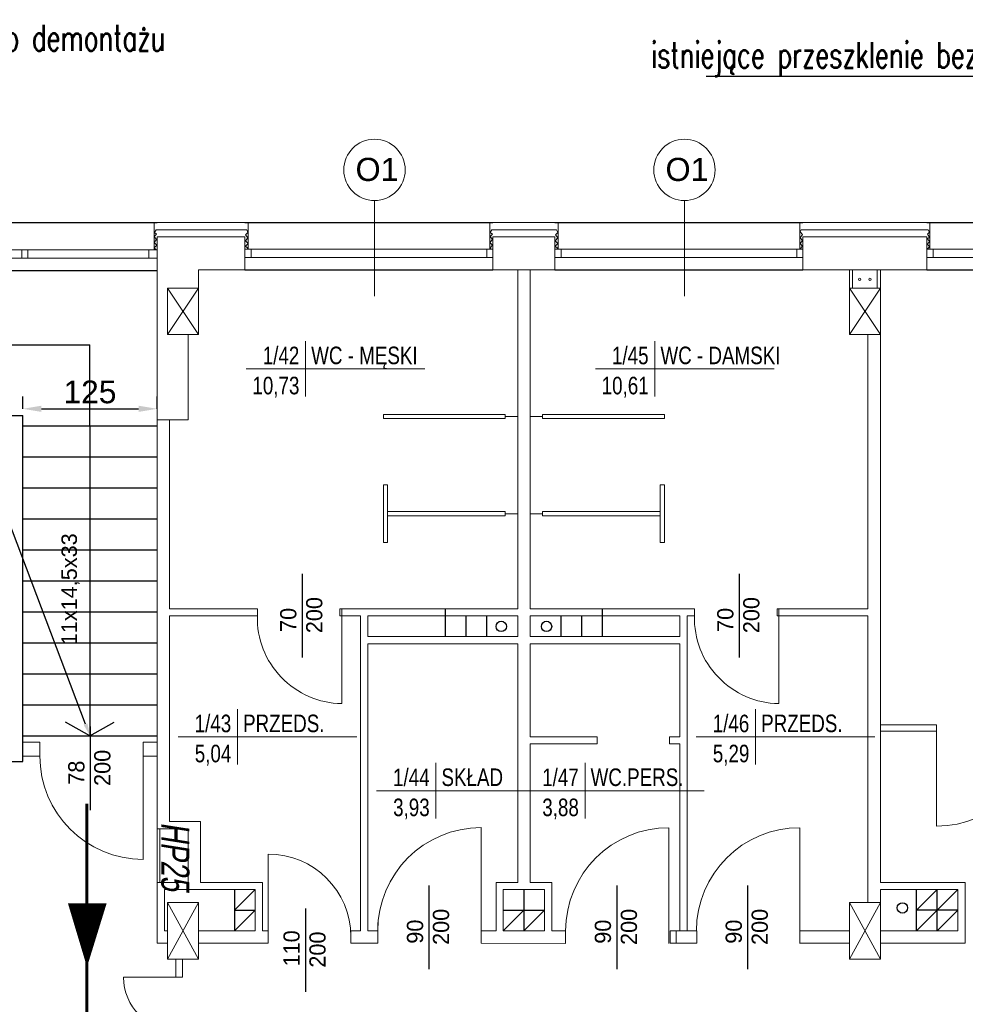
# Model space of a CAD drawing. Header units: millimetres. Extents: x 126553 to 403692, y -95821 to 38049.
# Tile 217 of 256: x 221535 to 222450, y 13604 to 14558. Entities that reach past the tile are written whole.
import ezdxf
from ezdxf import colors
from ezdxf.entities.mleader import LeaderData, LeaderLine
from ezdxf.enums import TextEntityAlignment as Align
from ezdxf.math import Vec2, Vec3

# ---------------------------------------------------------------- set-up
doc = ezdxf.new("R2010")
doc.units = ezdxf.units.MM
for name, color, linetype, lineweight in [('_(06 GRUBA)', 7, 'Continuous', 40), ('docieplenie', 6, 'Continuous', 18), ('docieplenie zew.', 6, 'Continuous', 18), ('ekspertyza', 7, 'Continuous', 30), ('ewakaucja', 3, 'Continuous', 50), ('OKNA', 7, 'Continuous', 13), ('opisy', 7, 'Continuous', 18), ('ŚCIANY CIENKIE', 7, 'Continuous', 18), ('ŚCIANY GRUBE', 7, 'Continuous', 20)]:
    doc.layers.add(name, color=color, linetype=linetype, lineweight=lineweight)
doc.layers.add('KOMINY', color=94, linetype='Continuous', plot=False)
doc.layers.add('WENTYLE_WADLIWE', color=1, linetype='Continuous')
doc.layers.add('WIDOK', color=7, linetype='Continuous')
doc.styles.add('Arial', font='arial.ttf')
doc.styles.add('ROMANS', font='romans.shx', dxfattribs={"width": 0.7})
doc.styles.add('STYLE1', font='txt', dxfattribs={"width": 0.8})
doc.linetypes.add('ZIGZAG', pattern='A,0.0001,-0.2,[131,LTYPESHP.SHX,S=0.2,R=0,X=-0.2,Y=0],-0.4,[131,LTYPESHP.SHX,S=0.2,R=180,X=0.2,Y=0],-0.2', length=0.8001)
doc.dimstyles.new('100 moje', dxfattribs={"dimtxt": 22, "dimasz": 12, "dimexe": 12, "dimexo": 20, "dimgap": 3, "dimtad": 1, "dimdec": 1, "dimrnd": 0.5, "dimtxsty": 'Standard', "dimblk1": 'ARCHTICK', "dimblk2": 'ARCHTICK', "dimsah": 1, "dimcen": 0.1, "dimdle": 10, "dimclrd": 256, "dimclre": 256, "dimclrt": 256, "dimadec": 0, "dimazin": 0, "dimtfac": 1, "dimtdec": 1, "dimtofl": 0, "dimtmove": 1, "dimatfit": 3, "dimfxl": 12, "dimfxlon": 1, "dimtolj": 1, "dimtzin": 0, "dimarcsym": 0})

# ---------------------------------------------------------------- blocks, each defined once
blk = doc.blocks.new('METKA')
for p, q in [((0, 26.86), (0, -26.86)), ((-57.42, 0), (115.41, 0))]:
    blk.add_line(p, q)
at = {"layer": 'opisy', "style": 'STYLE1', "width": 0.8, "flags": 4}
for tag, p in [('NUMER', (-6.14, 4.47)), ('POWIERZCHNIA', (-6.04, -24.64))]:
    blk.add_attdef(tag, text='', height=17, dxfattribs=at).set_placement(p, align=Align.RIGHT)
for tag, p in [('NAZWA', (5.34, 4.56)), ('POSADZKA', (5.63, -24.66))]:
    blk.add_attdef(tag, p, '', height=17, dxfattribs=at)
blk = doc.blocks.new('*D2493')
at = {"layer": 'Defpoints', "color": 0, "linetype": 'Continuous', "lineweight": -3}
for p in [(221667.73, 14180.89), (221537.73, 14164.36), (221667.73, 14164.36)]:
    blk.add_point(p, dxfattribs=at)
at = {"layer": 'ekspertyza', "color": 1, "linetype": 'Continuous', "lineweight": -2}
for p, q in [((221537.73, 14180.89), (221537.73, 14192.89)), ((221667.73, 14180.89), (221667.73, 14192.89)), ((221555.73, 14180.89), (221649.73, 14180.89))]:
    blk.add_line(p, q, dxfattribs=at)
at = {"layer": 'ekspertyza', "color": 1, "linetype": 'Continuous', "lineweight": -3}
for points in [[(221555.73, 14183.89), (221555.73, 14177.89), (221537.73, 14180.89)], [(221649.73, 14183.89), (221649.73, 14177.89), (221667.73, 14180.89)]]:
    blk.add_solid(points, dxfattribs=at)
at = {"layer": 'ekspertyza', "color": 1, "linetype": 'Continuous', "lineweight": 20, "insert": (221602.73, 14197.12), "char_height": 22, "attachment_point": 5, "style": 'Arial'}
blk.add_mtext('\\A1;125', dxfattribs=at)

msp = doc.modelspace()

# ---------------------------------------------------------------- linework, layer by layer
at = {"layer": 'docieplenie', "color": 0}
for p, q in [((225693.72702, 14361.36067), (221711.84941, 14361.36067)), ((222415.72702, 14361.36067), (222415.72702, 14335.36067)), ((221667.25803, 14349.94187), (221664.9889, 14347.67436)), ((221666.74706, 14354.31604), (221665.07562, 14351.7171)), ((221665.07562, 14351.7171), (221667.25803, 14349.94187)), ((221755.68422, 14351.63325), (221753.41509, 14349.36574)), ((221753.41509, 14349.36574), (221755.68422, 14346.58283)), ((221754.41252, 14354.31604), (221755.68422, 14351.63325)), ((221992.25803, 14349.94187), (221989.9889, 14347.67436)), ((221991.74706, 14354.31604), (221990.07562, 14351.7171)), ((221990.07562, 14351.7171), (221992.25803, 14349.94187)), ((222055.43944, 14351.63325), (222053.17031, 14349.36574)), ((222053.17031, 14349.36574), (222055.43944, 14346.58283)), ((222054.16774, 14354.31604), (222055.43944, 14351.63325)), ((221667.25803, 14344.89145), (221664.77215, 14341.8483)), ((221664.77215, 14341.8483), (221667.29853, 14339.32801)), ((221664.9889, 14347.67436), (221667.25803, 14344.89145)), ((221667.47242, 14339.28222), (221665.02324, 14336.88569)), ((221755.68422, 14346.58283), (221753.19835, 14343.53968)), ((221753.19835, 14343.53968), (221755.72472, 14341.0194)), ((221755.72472, 14341.0194), (221753.22286, 14338.2589)), ((221992.25803, 14344.89145), (221989.77215, 14341.8483)), ((221989.77215, 14341.8483), (221992.29853, 14339.32801)), ((221989.9889, 14347.67436), (221992.25803, 14344.89145)), ((221992.47242, 14339.28222), (221990.02324, 14336.88569)), ((222055.43944, 14346.58283), (222052.95357, 14343.53968)), ((222052.95357, 14343.53968), (222055.47995, 14341.0194)), ((222055.47995, 14341.0194), (222052.97808, 14338.2589)), ((222289.72702, 14335.36067), (222289.72702, 14347.36067)), ((222413.18992, 14340.3851), (222415.18897, 14337.62784)), ((221665.02324, 14336.88569), (221666.74447, 14334.73567)), ((221753.22286, 14338.2589), (221755.72472, 14336.27968)), ((221755.72472, 14336.27968), (221754.99496, 14335.70671)), ((221990.02324, 14336.88569), (221991.04371, 14335.611)), ((222052.97808, 14338.2589), (222055.47995, 14336.27968)), ((222055.47995, 14336.27968), (222054.75018, 14335.70671)), ((222415.18897, 14337.62784), (222413.11648, 14335.59905))]:
    msp.add_line(p, q, dxfattribs=at)
at = {"layer": 'docieplenie', "color": 0, "linetype": 'ZIGZAG'}
for p, q in [((221666.74706, 14354.31604), (221754.41252, 14354.31604)), ((221991.74706, 14354.31604), (222054.16774, 14354.31604)), ((222292.20856, 14349.81549), (222289.9519, 14346.41656)), ((222291.16578, 14354.33232), (222289.98462, 14352.33191)), ((222289.98462, 14352.33191), (222292.20856, 14349.81549)), ((222291.16578, 14354.33232), (222413.89812, 14354.33232)), ((222415.24994, 14352.0286), (222413.18992, 14349.90576)), ((222413.18992, 14349.90576), (222415.31436, 14347.0753)), ((222413.89812, 14354.33232), (222415.24994, 14352.0286)), ((222289.9519, 14346.41656), (222292.37717, 14343.76707)), ((222292.37717, 14343.76707), (222290.08779, 14340.89118)), ((222290.08779, 14340.89118), (222292.44247, 14338.34198)), ((222415.31436, 14347.0753), (222413.18992, 14345.33839)), ((222413.18992, 14345.33839), (222415.24994, 14342.89396)), ((222415.24994, 14342.89396), (222413.18992, 14340.3851)), ((222292.44247, 14338.34198), (222290.21854, 14335.79286))]:
    msp.add_line(p, q, dxfattribs=at)
at = {"layer": 'docieplenie', "color": 0, "lineweight": 30}
for points in [[(221808.38686, 13940.20796), (221808.38686, 14021.0759)], [(221808.38686, 13940.20796), (221808.38686, 14021.0759)], [(222231.38686, 13940.20796), (222231.38686, 14021.0759)], [(222231.38686, 13940.20796), (222231.38686, 14021.0759)], [(221603.26636, 13792.3051), (221603.26636, 13873.17304)], [(221603.26636, 13792.3051), (221603.26636, 13873.17304)], [(221931.06604, 13638.35568), (221931.06604, 13719.22362)], [(222112.91305, 13638.30614), (222112.91305, 13719.17408)], [(222239.55426, 13638.30614), (222239.55426, 13719.17408)], [(221811.53168, 13616.31996), (221811.53168, 13697.1879)]]:
    msp.add_lwpolyline(points, dxfattribs=at)
at = {"layer": 'docieplenie', "color": 0, "lineweight": 0}
for points in [[(221846.4316, 13975.45489), (221846.4316, 13895.45489)], [(222269.4316, 13975.45489), (222269.4316, 13895.45489)], [(222422.15508, 13874.80256), (222367.72702, 13874.80256)], [(222422.15508, 13874.80256), (222422.15508, 13776.80256)], [(222422.15508, 13868.80256), (222367.72702, 13868.80256)], [(221537.72702, 13858.23725), (221554.21649, 13858.23725)], [(221654.18109, 13858.23725), (221667.72702, 13858.23725)], [(221537.72702, 13844.65596), (221554.21649, 13844.65596)], [(221654.18109, 13844.65596), (221667.72702, 13844.65596)], [(221654.18109, 13844.6287), (221654.18109, 13744.6287)], [(221981.22702, 13675.36048), (221981.22702, 13775.36048)], [(222163.07404, 13675.31094), (222163.07404, 13775.31094)], [(222289.71525, 13675.31094), (222289.71525, 13775.31094)], [(221775.22702, 13669.82397), (221775.22702, 13749.82397)], [(221775.22702, 13669.82397), (221775.22702, 13749.82397)], [(221685.72702, 13630.43935), (221685.72702, 13647.86067)], [(221692.22702, 13630.43935), (221692.22702, 13647.86067)]]:
    msp.add_lwpolyline(points, dxfattribs=at)
at = {"layer": 'docieplenie', "color": 0}
msp.add_lwpolyline([(221685.72702, 13630.43935), (221635.22702, 13630.43935)], dxfattribs=at)
at = {"layer": 'docieplenie', "color": 0, "lineweight": 0}
for centre, radius, start, end in [((221847.73162, 13978.47082), 83.02611, 178.69571572, 269.1028303), ((222270.73162, 13978.47082), 83.02611, 178.69571572, 269.1028303), ((222422.15508, 13876.80256), 100, 270, 358.854008), ((221654.18109, 13844.6287), 100, 180, 270), ((221981.22702, 13675.36048), 100, 90, 180), ((222163.07404, 13675.31094), 100, 90, 180), ((222289.71525, 13675.31094), 100, 90, 180), ((221775.22702, 13669.82397), 80, 0, 90)]:
    msp.add_arc(centre, radius, start, end, dxfattribs=at)
at = {"layer": 'docieplenie', "color": 0}
msp.add_arc((221686.22702, 13630.43935), 51, 180, 270, dxfattribs=at)
at = {"layer": 'docieplenie zew.', "color": 0}
for p, q in [((221667.72702, 14361.36067), (221664.72702, 14361.36067)), ((221664.72702, 14361.36067), (221664.72702, 14334.73567)), ((221755.9718, 14361.36067), (221667.72702, 14361.36067)), ((221755.9718, 14347.36067), (221755.9718, 14361.36067)), ((221992.72702, 14361.36067), (221989.72702, 14361.36067)), ((221989.72702, 14361.36067), (221989.72702, 14335.36067)), ((222055.72702, 14361.36067), (221992.72702, 14361.36067)), ((222055.72702, 14347.36067), (222055.72702, 14361.36067)), ((222289.72702, 14335.36067), (222289.72702, 14361.36067)), ((222289.72702, 14347.36067), (222289.72702, 14361.36067)), ((222289.72702, 14361.36067), (222415.72702, 14361.36067)), ((222415.72702, 14361.36067), (222415.72702, 14335.36067)), ((221755.9718, 14335.36067), (221755.9718, 14347.36067)), ((222055.72702, 14335.36067), (222055.72702, 14347.36067)), ((221752.9718, 14335.36067), (221755.9718, 14335.36067)), ((221989.72702, 14335.36067), (221992.72702, 14335.36067)), ((222052.72702, 14335.36067), (222055.72702, 14335.36067)), ((222292.72702, 14335.36067), (222289.72702, 14335.36067)), ((222292.72702, 14335.36067), (222289.72702, 14335.36067)), ((222415.72702, 14335.36067), (222412.72702, 14335.36067)), ((222415.72702, 14335.36067), (222412.72702, 14335.36067))]:
    msp.add_line(p, q, dxfattribs=at)
at = {"layer": 'ewakaucja', "color": 3, "lineweight": 60}
msp.add_line((221599.86011, 13566.8183), (221599.86011, 13798.54051), dxfattribs=at)
msp.add_lwpolyline([(221599.86011, 13640.40782, 0, 37.5, 0), (221600.11494, 13702.11054, 37.5, 37.5, 0)], format="xyseb", dxfattribs=at)
at = {"layer": 'KOMINY', "color": 0}
for p, q in [((221946.72702, 13960.36067), (221946.72702, 13987.36067)), ((222098.72702, 13960.36067), (222098.72702, 13987.36067)), ((221966.72702, 13960.36067), (221966.72702, 13980.36067)), ((221986.72702, 13960.36067), (221986.72702, 13980.36067)), ((222058.72702, 13960.36067), (222058.72702, 13980.36067)), ((222078.72702, 13960.36067), (222078.72702, 13980.36067)), ((221742.72702, 13715.36067), (221742.72702, 13675.34181)), ((221762.72702, 13715.36067), (221742.72702, 13695.35124)), ((222022.76931, 13715.31094), (222022.72702, 13675.33951)), ((222402.72702, 13675.36067), (222402.72702, 13715.36067)), ((222442.72702, 13715.36067), (222402.72702, 13675.36067)), ((222422.72702, 13715.36067), (222402.72702, 13695.36067)), ((222422.72702, 13675.36067), (222422.72702, 13715.36067)), ((221742.72702, 13695.35124), (221762.72702, 13695.35124)), ((221762.72702, 13695.35124), (221742.72702, 13675.34181)), ((222022.74818, 13695.3395), (222002.72702, 13675.36067)), ((222002.74818, 13695.36065), (222042.74818, 13695.31834)), ((222042.72702, 13695.31094), (222022.72702, 13675.33951)), ((222442.72702, 13695.36067), (222402.72702, 13695.36067)), ((222442.72702, 13695.36067), (222422.72702, 13675.36067))]:
    msp.add_line(p, q, dxfattribs=at)
for centre in [(222000.84021, 13970.23817), (222044.61384, 13970.23817), (222389.07202, 13697.59498)]:
    msp.add_circle(centre, 5, dxfattribs=at)
at = {"layer": 'OKNA', "color": 0}
for p, q in [((221057.72702, 14334.73567), (221667.72702, 14334.73567)), ((221752.72702, 14335.36067), (221992.72702, 14335.36067)), ((221758.72702, 14327.36067), (221758.72702, 14335.36067)), ((221986.72702, 14327.36067), (221986.72702, 14335.36067)), ((222052.72702, 14335.36067), (222292.72702, 14335.36067)), ((222058.72702, 14327.36067), (222058.72702, 14335.36067)), ((222286.72702, 14327.36067), (222286.72702, 14335.36067)), ((222412.72702, 14335.36067), (222652.72702, 14335.36067)), ((222418.72702, 14327.36067), (222418.72702, 14335.36067)), ((221057.72702, 14326.73567), (221667.72702, 14326.73567)), ((221752.72702, 14327.36067), (221992.72702, 14327.36067)), ((222052.72702, 14327.36067), (222292.72702, 14327.36067)), ((222412.72702, 14327.36067), (222652.72702, 14327.36067))]:
    msp.add_line(p, q, dxfattribs=at)
at = {"layer": 'opisy', "color": 0}
for p, q in [((221878.11156, 14289.9831), (221878.11156, 14382.55554)), ((222178.11156, 14289.9831), (222178.11156, 14382.55554))]:
    msp.add_line(p, q, dxfattribs=at)
for centre in [(221878.11156, 14412.25579), (222178.11156, 14412.25579)]:
    msp.add_circle(centre, 29.70025, dxfattribs=at)
at = {"layer": 'WIDOK', "color": 0}
for p, q in [((221057.72702, 14361.36067), (221667.72702, 14361.36067)), ((221752.72702, 14361.36067), (221992.72702, 14361.36067)), ((222052.72702, 14361.36067), (222292.72702, 14361.36067)), ((222412.72702, 14361.36067), (222652.72702, 14361.36067)), ((221057.72702, 14314.73567), (221667.72702, 14314.73567)), ((221752.72702, 14315.36067), (221992.72702, 14315.36067)), ((222052.72702, 14315.36067), (222292.72702, 14315.36067)), ((222412.72702, 14315.36067), (222652.72702, 14315.36067)), ((221122.72702, 14243.00284), (221602.72702, 14243.00284)), ((221602.72702, 14164.36067), (221602.72702, 14243.00284)), ((221492.72702, 14174.36067), (221537.72702, 14174.36067)), ((221537.72702, 13839.36067), (221537.72702, 14174.36067)), ((221537.72702, 14164.36067), (221667.72702, 14164.36067)), ((221602.72702, 14164.36067), (221602.72702, 13864.36067)), ((221537.72702, 14134.36067), (221667.72702, 14134.36067)), ((221537.72702, 14104.36067), (221667.72702, 14104.36067)), ((221537.72702, 14074.36067), (221667.72702, 14074.36067)), ((221537.72702, 14044.36067), (221667.72702, 14044.36067)), ((221537.72702, 14014.36067), (221667.72702, 14014.36067)), ((221537.72702, 13984.36067), (221667.72702, 13984.36067)), ((221537.72702, 13954.36067), (221667.72702, 13954.36067)), ((221537.72702, 13924.36067), (221667.72702, 13924.36067)), ((221537.72702, 13894.36067), (221667.72702, 13894.36067)), ((221602.72702, 13864.36067), (221579.20301, 13877.59637)), ((221602.72702, 13864.36067), (221626.25104, 13877.59637)), ((221537.72702, 13864.36067), (221667.72702, 13864.36067)), ((221492.72702, 13839.36067), (221537.72702, 13839.36067))]:
    msp.add_line(p, q, dxfattribs=at)
at = {"layer": 'ŚCIANY CIENKIE', "color": 0}
for p, q in [((221664.72702, 14334.73567), (221667.72702, 14334.73567)), ((221707.72702, 14297.86067), (221677.72702, 14252.86067)), ((221677.72702, 14297.86067), (221707.72702, 14252.86067)), ((222367.72702, 14297.86067), (222337.72702, 14252.86067)), ((222337.72702, 14297.86067), (222367.72702, 14252.86067)), ((221667.72702, 13722.36067), (221667.72702, 13774.31094)), ((221670.25019, 13722.36067), (221670.25019, 13774.31094)), ((221677.72702, 13702.86067), (221707.72702, 13647.86067)), ((221677.72702, 13647.86067), (221707.72702, 13702.86067)), ((222337.72702, 13647.86067), (222367.72702, 13702.86067)), ((222337.72702, 13702.86067), (222367.72702, 13647.86067))]:
    msp.add_line(p, q, dxfattribs=at)
for points in [[(221536.72702, 14334.73567), (221542.72702, 14334.73567), (221542.72702, 14326.73567), (221536.72702, 14326.73567)], [(221659.72702, 14334.73567), (221667.72702, 14334.73567), (221667.72702, 14326.73567), (221659.72702, 14326.73567)]]:
    msp.add_lwpolyline(points, close=True, dxfattribs=at)
at = {"layer": 'ŚCIANY GRUBE', "color": 0}
for p, q in [((221667.72702, 14347.36067), (221752.72702, 14347.36067)), ((221667.72702, 13774.31094), (221667.72702, 14347.36067)), ((221667.72702, 14347.36067), (221752.72702, 14347.36067)), ((221752.72702, 14347.36067), (221752.72702, 14315.36067)), ((221752.72702, 14347.36067), (221752.72702, 14315.36067)), ((221992.72702, 14347.36067), (222052.72702, 14347.36067)), ((221992.72702, 14315.36067), (221992.72702, 14347.36067)), ((222052.72702, 14347.36067), (222052.72702, 14315.36067)), ((222292.72702, 14347.36067), (222412.72702, 14347.36067)), ((222292.72702, 14315.36067), (222292.72702, 14347.36067)), ((222412.72702, 14347.36067), (222412.72702, 14315.36067)), ((221752.72702, 14315.36067), (221707.72702, 14315.36067)), ((221707.72702, 14297.86067), (221707.72702, 14315.36067)), ((222052.72702, 14315.36067), (221992.72702, 14315.36067)), ((222016.72702, 13987.36067), (222016.72702, 14315.36067)), ((222028.72702, 13987.36067), (222028.72702, 14315.36067)), ((222412.72702, 14315.36067), (222292.72702, 14315.36067)), ((222337.72707, 14297.86063), (222337.72707, 14315.36063)), ((222340.72707, 14297.86063), (222340.72707, 14315.36063)), ((222364.72707, 14297.86063), (222364.72707, 14315.36063)), ((222367.72707, 14297.86063), (222367.72707, 14315.36063)), ((221707.72702, 14297.86067), (221677.72702, 14297.86067)), ((221677.72702, 14252.86067), (221677.72702, 14297.86067)), ((221707.72702, 14297.86067), (221707.72702, 14252.86067)), ((222337.72702, 14252.86067), (222337.72702, 14297.86067)), ((222367.72702, 14297.86067), (222337.72702, 14297.86067)), ((222367.72702, 14297.86067), (222367.72702, 14252.86067)), ((221707.72702, 14252.86067), (221677.72702, 14252.86067)), ((221697.72702, 14170.36067), (221697.72702, 14252.86067)), ((222367.72702, 14252.86067), (222337.72702, 14252.86067)), ((222355.72702, 13987.36067), (222355.72702, 14252.86067)), ((222367.72702, 13722.36067), (222367.72702, 14252.86067)), ((221667.72702, 14170.36067), (221697.72702, 14170.36067)), ((221667.72702, 14170.36067), (221679.72702, 14170.36067)), ((221679.72702, 14170.36067), (221679.72702, 13987.36067)), ((221886.72702, 14171.36067), (221886.72702, 14175.36067)), ((221886.72702, 14175.36067), (222004.72702, 14175.36067)), ((221886.72702, 14171.36067), (222004.72702, 14171.36067)), ((222004.72702, 14175.36067), (222004.72702, 14171.36067)), ((222004.72702, 14173.36067), (222016.72702, 14173.36067)), ((222040.72702, 14173.36067), (222028.72702, 14173.36067)), ((222158.72702, 14175.36067), (222040.72702, 14175.36067)), ((222040.72702, 14175.36067), (222040.72702, 14171.36067)), ((222158.72702, 14171.36067), (222040.72702, 14171.36067)), ((222158.72702, 14171.36067), (222158.72702, 14175.36067)), ((221886.72702, 14107.36067), (221890.72702, 14107.36067)), ((221886.72702, 14107.36067), (221886.72702, 14051.36067)), ((221890.72702, 14107.36067), (221890.72702, 14081.36067)), ((222158.72702, 14107.36067), (222154.72702, 14107.36067)), ((222154.72702, 14107.36067), (222154.72702, 14081.36067)), ((222158.72702, 14107.36067), (222158.72702, 14051.36067)), ((222016.72702, 13995.36067), (222016.72702, 14083.36067)), ((221890.72702, 14051.36067), (221890.72702, 14081.36067)), ((221890.72702, 14081.36067), (222004.72702, 14081.36067)), ((221890.72702, 14077.36067), (222004.72702, 14077.36067)), ((222004.72702, 14081.36067), (222004.72702, 14077.36067)), ((222004.72702, 14079.36067), (222016.72702, 14079.36067)), ((222040.72702, 14079.36067), (222028.72702, 14079.36067)), ((222154.72702, 14081.36067), (222040.72702, 14081.36067)), ((222040.72702, 14081.36067), (222040.72702, 14077.36067)), ((222154.72702, 14077.36067), (222040.72702, 14077.36067)), ((222154.72702, 14051.36067), (222154.72702, 14081.36067)), ((221886.72702, 14051.36067), (221890.72702, 14051.36067)), ((222158.72702, 14051.36067), (222154.72702, 14051.36067)), ((221679.72702, 13987.36067), (221764.72702, 13987.36067)), ((221679.72702, 13987.36067), (221764.72702, 13987.36067)), ((221679.72702, 13987.36067), (221764.72702, 13987.36067)), ((221764.72702, 13980.36067), (221764.72702, 13987.36067)), ((221844.72702, 13980.36067), (221844.72702, 13987.36067)), ((221844.72702, 13987.36067), (222016.72702, 13987.36067)), ((221846.4316, 13975.50461), (221846.4316, 13987.50461)), ((222187.72702, 13987.36067), (222028.72702, 13987.36067)), ((222187.72702, 13980.36067), (222187.72702, 13987.36067)), ((222346.72702, 13987.36067), (222267.72702, 13987.36067)), ((222267.72702, 13980.36067), (222267.72702, 13987.36067)), ((222269.4316, 13975.50461), (222269.4316, 13987.50461)), ((222346.72702, 13987.36067), (222280.72702, 13987.36067)), ((222355.72702, 13987.36067), (222280.72702, 13987.36067)), ((221679.72702, 13980.36067), (221764.72702, 13980.36067)), ((221679.72702, 13980.36067), (221679.72702, 13781.31094)), ((221844.72702, 13980.36067), (221864.72702, 13980.36067)), ((221864.72702, 13980.36067), (221864.72702, 13675.36067)), ((221871.72702, 13980.36067), (221871.72702, 13960.36067)), ((221871.72702, 13980.36067), (222016.72702, 13980.36067)), ((222016.72702, 13960.36067), (222016.72702, 13980.36067)), ((222173.72702, 13980.36067), (222028.72702, 13980.36067)), ((222028.72702, 13960.36067), (222028.72702, 13980.36067)), ((222173.72702, 13980.36067), (222173.72702, 13960.36067)), ((222180.72702, 13980.36067), (222180.72702, 13675.36067)), ((222187.72702, 13980.36067), (222180.72702, 13980.36067)), ((222355.72702, 13980.36067), (222267.72702, 13980.36067)), ((222355.72702, 13702.86067), (222355.72702, 13980.36067)), ((221871.72702, 13960.36067), (222016.72702, 13960.36067)), ((222173.72702, 13960.36067), (222028.72702, 13960.36067)), ((221871.72702, 13953.36067), (222016.72702, 13953.36067)), ((221871.72702, 13953.36067), (221871.72702, 13675.36067)), ((222016.72702, 13761.42988), (222016.72702, 13953.36067)), ((222173.72702, 13953.36067), (222028.72702, 13953.36067)), ((222028.72702, 13863.36067), (222028.72702, 13953.36067)), ((222173.72702, 13953.36067), (222173.72702, 13863.36067)), ((222028.72702, 13863.36067), (222093.5122, 13863.36067)), ((222093.5122, 13856.36067), (222093.5122, 13863.36067)), ((222163.5122, 13856.36067), (222163.5122, 13863.36067)), ((222163.5122, 13863.36067), (222173.72702, 13863.36067)), ((221554.14569, 13844.6287), (221554.14569, 13858.23725)), ((221554.14569, 13858.23725), (221554.14569, 13844.6287)), ((221554.18109, 13858.23725), (221554.18109, 13844.6287)), ((221554.18109, 13858.23725), (221554.18109, 13844.6287)), ((221554.21649, 13844.6287), (221554.21649, 13858.23725)), ((221554.21649, 13844.6287), (221554.21649, 13858.23725)), ((221554.21649, 13844.6287), (221554.21649, 13858.23725)), ((221554.21649, 13858.23725), (221554.21649, 13844.6287)), ((221654.18109, 13844.65596), (221654.18109, 13858.23725)), ((222028.72702, 13761.42988), (222028.72702, 13856.36067)), ((222028.72702, 13856.36067), (222093.5122, 13856.36067)), ((222163.5122, 13856.36067), (222173.72702, 13856.36067)), ((222173.72702, 13856.36067), (222173.72702, 13675.36067)), ((221709.72702, 13781.31094), (221679.72702, 13781.31094)), ((221709.72702, 13722.36067), (221709.72702, 13781.31094)), ((221697.72702, 13774.31094), (221667.72702, 13774.31094)), ((221697.72702, 13722.36067), (221697.72702, 13774.31094)), ((222016.72702, 13722.31094), (222016.72702, 13761.42988)), ((222028.72702, 13722.31094), (222028.72702, 13761.42988)), ((221667.72702, 13663.36067), (221667.72702, 13722.36067)), ((221667.72702, 13722.36067), (221697.72702, 13722.36067)), ((221709.72702, 13722.36067), (221769.72702, 13722.36067)), ((221769.72702, 13722.36067), (221769.72702, 13675.36067)), ((222016.72702, 13722.31094), (221995.72702, 13722.31094)), ((221995.72702, 13722.31094), (221995.72702, 13675.36067)), ((222028.72702, 13722.31094), (222049.72702, 13722.31094)), ((222049.72702, 13722.31094), (222049.72702, 13675.31094)), ((222434.22702, 13722.36067), (222367.72702, 13722.36067)), ((222449.72702, 13722.36067), (222367.72702, 13722.36067)), ((222449.72702, 13663.36067), (222449.72702, 13722.36067)), ((221674.72702, 13675.41039), (221674.72702, 13715.36067)), ((221674.72702, 13715.36067), (221709.72702, 13715.36067)), ((221709.72702, 13715.36067), (221762.72702, 13715.36067)), ((221762.72702, 13715.36067), (221762.72702, 13675.34181)), ((222002.72702, 13715.31094), (222002.72702, 13675.36067)), ((222042.72702, 13715.31094), (222002.72702, 13715.31094)), ((222028.72702, 13715.31094), (222042.72702, 13715.31094)), ((222042.72702, 13715.31094), (222042.72702, 13675.31094)), ((222442.72702, 13715.36067), (222367.72702, 13715.36067)), ((222367.72702, 13715.36067), (222367.72702, 13702.86067)), ((222442.72702, 13675.36067), (222442.72702, 13715.36067)), ((222442.72702, 13675.36067), (222442.72702, 13715.36067)), ((221707.72702, 13702.86067), (221677.72702, 13702.86067)), ((221677.72702, 13647.86067), (221677.72702, 13702.86067)), ((221707.72702, 13702.86067), (221677.72702, 13702.86067)), ((221707.72702, 13702.86067), (221707.72702, 13647.86067)), ((222367.72702, 13702.86067), (222337.72702, 13702.86067)), ((222337.72702, 13647.86067), (222337.72702, 13702.86067)), ((222367.72702, 13702.86067), (222367.72702, 13647.86067)), ((221881.22702, 13683.36048), (221881.22702, 13663.36048)), ((221677.72702, 13675.41039), (221674.72702, 13675.41039)), ((221762.72702, 13675.34181), (221707.72702, 13675.36067)), ((221775.22702, 13675.33752), (221769.72702, 13675.33941)), ((221775.22702, 13675.82397), (221775.22702, 13663.82397)), ((221775.22702, 13663.82397), (221775.22702, 13675.77424)), ((221775.22702, 13675.36067), (221775.22702, 13663.36067)), ((221775.22702, 13675.33752), (221775.22702, 13663.36067)), ((221855.22702, 13675.82397), (221855.22702, 13663.82397)), ((221855.22702, 13675.36067), (221855.22702, 13663.36067)), ((221864.72702, 13675.36067), (221855.22702, 13675.36067)), ((221855.22702, 13675.36067), (221855.22702, 13663.36067)), ((221881.22702, 13675.36067), (221871.72702, 13675.36067)), ((221881.22702, 13675.36067), (221881.22702, 13663.36067)), ((221881.22702, 13675.36048), (221881.22702, 13663.36048)), ((221881.22702, 13675.36048), (221881.22702, 13663.36048)), ((221881.22702, 13675.36048), (221881.22702, 13664.16437)), ((221981.22702, 13675.36048), (221981.22702, 13663.36048)), ((221995.72702, 13675.31094), (221981.22702, 13675.31094)), ((221981.22702, 13674.07618), (221981.22702, 13663.36048)), ((222002.72702, 13675.36067), (222042.72702, 13675.31835)), ((222063.07404, 13675.31094), (222049.72702, 13675.31094)), ((222063.07404, 13675.31094), (222063.07404, 13663.31094)), ((222063.07404, 13675.31094), (222063.07404, 13663.31094)), ((222063.07404, 13675.31094), (222063.07404, 13664.11483)), ((222163.07404, 13675.31094), (222163.07404, 13663.31094)), ((222163.07404, 13674.02664), (222163.07404, 13663.31094)), ((222190.22702, 13675.36094), (222164.22702, 13675.36094)), ((222164.22702, 13675.36094), (222164.22702, 13663.36094)), ((222190.22702, 13675.36094), (222166.72702, 13675.36094)), ((222170.22702, 13675.31094), (222170.22702, 13664.11483)), ((222190.22702, 13675.36094), (222190.22702, 13663.36094)), ((222337.72702, 13675.36094), (222289.71525, 13675.36094)), ((222289.71525, 13675.31094), (222289.71525, 13663.31094)), ((222367.72702, 13675.36067), (222442.72702, 13675.36067)), ((221677.72702, 13663.36067), (221667.72702, 13663.36067)), ((221775.22702, 13663.36067), (221707.72702, 13663.36067)), ((221775.22702, 13663.82397), (221775.22702, 13669.82397)), ((221775.22702, 13669.82397), (221775.22702, 13663.82397)), ((221775.22702, 13663.82397), (221775.22702, 13669.82397)), ((221775.22702, 13669.82397), (221775.22702, 13663.82397)), ((221855.22702, 13663.36067), (221855.22702, 13670.36067)), ((221855.22702, 13663.36067), (221855.22702, 13669.87369)), ((221855.22702, 13669.82397), (221855.22702, 13663.36067)), ((221881.22702, 13663.36067), (221855.22702, 13663.36067)), ((222063.07404, 13663.31094), (221981.22702, 13663.36048)), ((222190.22702, 13663.36094), (222164.22702, 13663.36094)), ((222337.72702, 13663.36094), (222289.71525, 13663.36094)), ((222449.72702, 13663.36067), (222367.72702, 13663.36067)), ((221707.72702, 13647.86067), (221677.72702, 13647.86067)), ((222367.72702, 13647.86067), (222337.72702, 13647.86067)), ((221686.22702, 13630.43935), (221692.22702, 13630.43935))]:
    msp.add_line(p, q, dxfattribs=at)
for centre in [(222347.6414, 14306.30658), (222357.6414, 14306.30658)]:
    msp.add_circle(centre, 1.06853, dxfattribs=at)

# ---------------------------------------------------------------- block references
at = {"layer": 'opisy', "color": 0}
ref = msp.add_blockref('METKA', (221811.48897, 14219.56039), dxfattribs=at)
ref.add_attrib('NAZWA', 'WC - MĘSKI', (221816.83022, 14224.11938), dxfattribs={"height": 17, "style": 'STYLE1', "width": 0.8, "flags": 4})
ref.add_attrib('NUMER', '1/42', dxfattribs={"height": 17, "style": 'STYLE1', "width": 0.8, "flags": 4}).set_placement((221805.34651, 14224.02782), align=Align.RIGHT)
ref.add_attrib('POWIERZCHNIA', '10,73', dxfattribs={"height": 17, "style": 'STYLE1', "width": 0.8, "flags": 4}).set_placement((221805.44796, 14194.92262), align=Align.RIGHT)
ref = msp.add_blockref('METKA', (222149.54588, 14219.56039), dxfattribs=at)
ref.add_attrib('NAZWA', 'WC - DAMSKI', (222154.88713, 14224.11938), dxfattribs={"height": 17, "style": 'STYLE1', "width": 0.8, "flags": 4})
ref.add_attrib('NUMER', '1/45', dxfattribs={"height": 17, "style": 'STYLE1', "width": 0.8, "flags": 4}).set_placement((222143.40342, 14224.02782), align=Align.RIGHT)
ref.add_attrib('POWIERZCHNIA', '10,61', dxfattribs={"height": 17, "style": 'STYLE1', "width": 0.8, "flags": 4}).set_placement((222143.50487, 14194.92262), align=Align.RIGHT)
ref = msp.add_blockref('METKA', (221745.58342, 13863.25918), dxfattribs=at)
ref.add_attrib('NAZWA', 'PRZEDS.', (221750.92467, 13867.81818), dxfattribs={"height": 17, "style": 'STYLE1', "width": 0.8, "flags": 4})
ref.add_attrib('NUMER', '1/43', dxfattribs={"height": 17, "style": 'STYLE1', "width": 0.8, "flags": 4}).set_placement((221739.44096, 13867.72661), align=Align.RIGHT)
ref.add_attrib('POWIERZCHNIA', '5,04', dxfattribs={"height": 17, "style": 'STYLE1', "width": 0.8, "flags": 4}).set_placement((221739.54241, 13838.62141), align=Align.RIGHT)
ref = msp.add_blockref('METKA', (222247.00556, 13863.25918), dxfattribs=at)
ref.add_attrib('NAZWA', 'PRZEDS.', (222252.34681, 13867.81818), dxfattribs={"height": 17, "style": 'STYLE1', "width": 0.8, "flags": 4})
ref.add_attrib('NUMER', '1/46', dxfattribs={"height": 17, "style": 'STYLE1', "width": 0.8, "flags": 4}).set_placement((222240.8631, 13867.72661), align=Align.RIGHT)
ref.add_attrib('POWIERZCHNIA', '5,29', dxfattribs={"height": 17, "style": 'STYLE1', "width": 0.8, "flags": 4}).set_placement((222240.96455, 13838.62141), align=Align.RIGHT)
ref = msp.add_blockref('METKA', (221937.58348, 13811.11763), dxfattribs=at)
ref.add_attrib('NAZWA', 'SKŁAD', (221942.92473, 13815.67663), dxfattribs={"height": 17, "style": 'STYLE1', "width": 0.8, "flags": 4})
ref.add_attrib('NUMER', '1/44', dxfattribs={"height": 17, "style": 'STYLE1', "width": 0.8, "flags": 4}).set_placement((221931.44102, 13815.58507), align=Align.RIGHT)
ref.add_attrib('POWIERZCHNIA', '3,93', dxfattribs={"height": 17, "style": 'STYLE1', "width": 0.8, "flags": 4}).set_placement((221931.54247, 13786.47987), align=Align.RIGHT)
ref = msp.add_blockref('METKA', (222081.94205, 13811.11763), dxfattribs=at)
ref.add_attrib('NAZWA', 'WC.PERS.', (222087.2833, 13815.67663), dxfattribs={"height": 17, "style": 'STYLE1', "width": 0.8, "flags": 4})
ref.add_attrib('NUMER', '1/47', dxfattribs={"height": 17, "style": 'STYLE1', "width": 0.8, "flags": 4}).set_placement((222075.79959, 13815.58507), align=Align.RIGHT)
ref.add_attrib('POWIERZCHNIA', '3,88', dxfattribs={"height": 17, "style": 'STYLE1', "width": 0.8, "flags": 4}).set_placement((222075.90104, 13786.47987), align=Align.RIGHT)

# ---------------------------------------------------------------- texts
at = {"layer": 'opisy', "color": 0, "char_height": 22.4, "width": 15.9, "attachment_point": 1}
for insert in [(221859.74887, 14423.90426), (222159.74887, 14423.90426)]:
    msp.add_mtext('{\\fArial|b0|i0|c238|p34;O1}', dxfattribs=dict(at, insert=insert))
at = {"layer": 'opisy', "color": 0, "attachment_point": 1, "rotation": 90}
for s, insert, char_height, width in [('{\\f@Arial Unicode MS|b0|i0|c238|p34;11x14,5x33}', (221575.11785, 13951.98161), 15, 139.2113062), ('200', (221811.94692, 13963.64809), 15.68, 11.13), ('200', (222234.94692, 13963.64809), 15.68, 11.13), ('200', (221606.82641, 13815.74523), 15.68, 11.13), ('200', (221606.82641, 13815.74523), 15.68, 11.13), ('78', (221581.68343, 13816.93311), 15.68, 11.13), ('200', (221934.62609, 13661.79581), 15.68, 11.13), ('200', (222116.47311, 13661.74628), 15.68, 11.13), ('200', (222243.11432, 13661.74628), 15.68, 11.13), ('90', (221909.48311, 13662.98369), 15.68, 11.13), ('90', (222091.33012, 13662.93416), 15.68, 11.13), ('90', (222217.97133, 13662.93416), 15.68, 11.13), ('110', (221789.94875, 13640.94798), 15.68, 11.13), ('200', (221815.09174, 13639.7601), 15.68, 11.13)]:
    msp.add_mtext(s, dxfattribs=dict(at, insert=insert, char_height=char_height, width=width))
at = {"layer": 'opisy', "color": 7, "char_height": 15.68, "width": 11.13, "attachment_point": 1, "rotation": 90}
for s, insert in [('70', (221786.80393, 13964.83597)), ('70', (222209.80393, 13964.83597)), ('78', (221581.68343, 13816.93311))]:
    msp.add_mtext(s, dxfattribs=dict(at, insert=insert))
at = {"layer": 'WENTYLE_WADLIWE', "color": 1, "true_color": 0xff0000, "style": 'Arial', "oblique": 9, "width": 0.7}
msp.add_text('HP25', height=27.2, rotation=270, dxfattribs=at).set_placement((221671.79956, 13780.70047))

# ---------------------------------------------------------------- dimensions: what is measured, and where the dimension line sits
at = {"layer": 'ekspertyza', "color": 1, "linetype": 'Continuous', "lineweight": 20, "true_color": 0xff0000}
dim = msp.add_linear_dim(base=(221667.72702, 14180.89045), p1=(221537.72702, 14164.36067), p2=(221667.72702, 14164.36067), text='125', dimstyle='100 moje', override={"dimasz": 18, "dimgap": 5, "dimtxsty": 'Arial', "dimclrd": 1, "dimclre": 1, "dimclrt": 1}, dxfattribs=at)
dim.commit()
dim.dimension.update_dxf_attribs({"geometry": '*D2493', "text_midpoint": (221602.72702, 14197.12305)})

# ---------------------------------------------------------------- leaders
at = {"layer": '_(06 GRUBA)', "color": 5, "lineweight": -3}
ml = msp.add_multileader_mtext('Standard', dxfattribs=at)
ml.set_content('furtka - do demontażu', color=5, style='ROMANS')
ml.set_leader_properties()
ml.build(insert=Vec2(0, 0))
ml.multileader.update_dxf_attribs({"text_right_attachment_type": 6, "dogleg_length": 0.36, "arrow_head_size": 12, "scale": 3})
ctx = ml.context
ctx.base_point, ctx.scale, ctx.char_height, ctx.arrow_head_size, ctx.landing_gap_size, ctx.plane_origin = Vec3(221348.61982, 14537.65782), 3, 25, 12, 6, Vec3(221874.53602, 13739.62676)
ctx.right_attachment, ctx.text_align_type = 6, 2
notes = []
notes.append((ctx, [(1, (1, 1, 0), (221347.53982, 14537.65782), (1, 0), 1.08, [(0, [(221602.72702, 13864.36067)], 0, []), (1, [(221110.96502, 13870.97852)], 0, [])])]))
ctx.mtext.insert, ctx.mtext.alignment, ctx.mtext.flow_direction = Vec3(221675.45315, 14552.65782), 3, 5
ml = msp.add_multileader_mtext('Standard', dxfattribs=at)
ml.set_content('istniejące przeszklenie bezklasowe - do wymiany na EI 30', color=5, style='ROMANS')
ml.set_leader_properties()
ml.build(insert=Vec2(0, 0))
ml.multileader.update_dxf_attribs({"text_right_attachment_type": 6, "dogleg_length": 0.36, "arrow_head_size": 12, "scale": 3})
ctx = ml.context
ctx.base_point, ctx.scale, ctx.char_height, ctx.arrow_head_size, ctx.landing_gap_size, ctx.plane_origin = Vec3(222033.28115, 14519.38126), 3, 25, 12, 6, Vec3(223047.53068, 13719.68352)
ctx.right_attachment, ctx.text_align_type = 6, 2
notes.append((ctx, [(0, (1, 1, 0), (222855.52781, 14502.71459), (-1, 0), 1.08, [(0, [(222706.72702, 13983.29847)], 0, [])])]))
ctx.mtext.insert, ctx.mtext.alignment, ctx.mtext.flow_direction = Vec3(222848.44781, 14536.04792), 3, 5
at = {"layer": '_(06 GRUBA)', "color": 5, "lineweight": -2}
ml = msp.add_multileader_mtext('Standard', dxfattribs=at)
ml.set_content('drzwi do wymiany na dymoszczelne (Sm)', color=5, style='ROMANS')
ml.set_leader_properties()
ml.build(insert=Vec2(0, 0))
ml.multileader.update_dxf_attribs({"text_right_attachment_type": 6, "dogleg_length": 0.36, "arrow_head_size": 12, "scale": 3})
ctx = ml.context
ctx.base_point, ctx.scale, ctx.char_height, ctx.arrow_head_size, ctx.landing_gap_size, ctx.plane_origin = Vec3(221452.22815, 12682.82631), 3, 25, 12, 6, Vec3(220961.00787, 12052.15728)
ctx.right_attachment = 6
notes.append((ctx, [(0, (1, 1, 0), (221451.14815, 12682.82631), (1, 0), 1.08, [(1, [(221671.45648, 13512.70666), (220552.07672, 13779.75145)], 0, [])])]))
ctx.mtext.insert, ctx.mtext.flow_direction = Vec3(221458.22815, 12699.49298), 5
for ctx, leaders in notes:
    for number, flags, end, landing, length, lines in leaders:
        leader = LeaderData()
        leader.index, (leader.has_last_leader_line, leader.has_dogleg_vector, leader.attachment_direction) = number, flags
        leader.last_leader_point, leader.dogleg_vector, leader.dogleg_length = Vec3(end), Vec3(landing), length
        for number, points, colour, breaks in lines:
            line = LeaderLine()
            line.index, line.vertices, line.color, line.breaks = number, Vec3.list(points), colors.encode_raw_color(colour), breaks
            leader.lines.append(line)
        ctx.leaders.append(leader)

doc.saveas('drawing.dxf')
